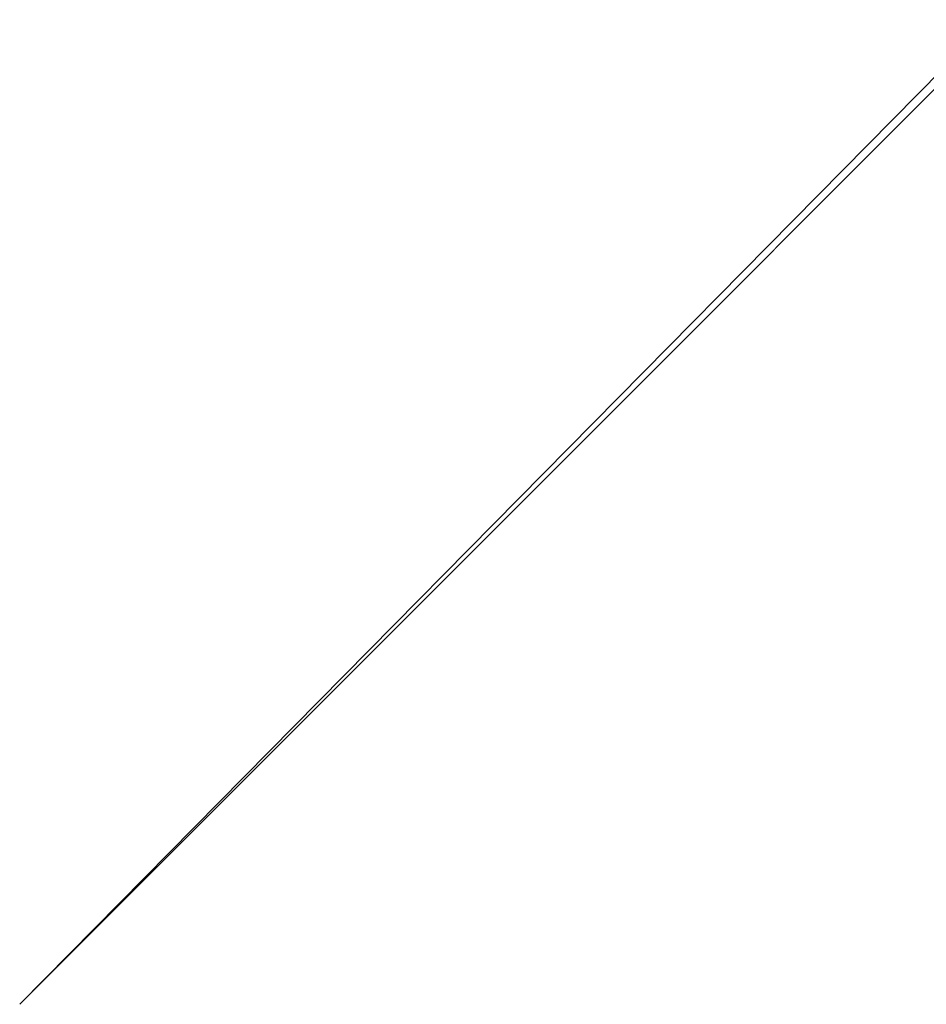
# Model space of a CAD drawing. Header units: inches. Extents: x 9 to 1809, y -164 to 1036.
# Tile 29 of 256: x 140.64 to 149.44, y -53.28 to -43.72. Entities that reach past the tile are written whole.
import ezdxf

# ---------------------------------------------------------------- set-up
doc = ezdxf.new("R2010")
doc.units = ezdxf.units.IN
doc.header["$MEASUREMENT"] = 0
doc.layers.get('0').update_dxf_attribs({"true_color": 0x1c1cb1})

msp = doc.modelspace()

# ---------------------------------------------------------------- meshes
at = {"color": 213, "true_color": 0xe158c7}
mesh = msp.add_polyface(dxfattribs=at)
corners = [(228.5385, 34.621, 881.6263), (140.6377, -53.2796, 176.6264), (228.5693, 35.807, 881.6263), (190.1225, 30.9613, 881.6265), (227.0703, 35.1803, 881.6263), (227.0033, 34.025, 881.6263), (226.9315, 32.7871, 881.6263), (226.7183, 31.6539, 881.6263), (226.4873, 30.4267, 881.6263), (211.4502, 16.4286, 881.6263), (210.3692, 16.3053, 881.6263), (226.1329, 29.3342, 881.6263), (225.745, 28.1383, 881.6263), (225.2568, 27.1038, 881.6263), (224.7168, 25.9593, 881.6263), (224.1044, 24.9996, 881.6263), (223.4197, 23.9261, 881.6263), (222.6946, 23.0555, 881.6263), (221.8752, 22.0719, 881.6263), (221.0505, 21.3043, 881.6263), (220.1086, 20.4274, 881.6263), (219.1991, 19.7741, 881.6263), (218.1492, 19.0197, 881.6263), (209.0665, 16.1565, 881.6263), (207.9871, 16.1725, 881.6263), (217.1709, 18.4902, 881.6263), (216.0293, 17.8722, 881.6263), (214.9991, 17.4738, 881.6263), (213.784, 17.0038, 881.6263), (212.7194, 16.7414, 881.6263), (206.6723, 16.1917, 881.6263), (195.1713, 21.5203, 881.6263), (205.6122, 16.345, 881.6263), (204.3071, 16.5337, 881.6263), (203.2835, 16.8202, 881.6263), (202.0098, 17.1767, 881.6263), (201.0393, 17.5904, 881.6263), (199.8185, 18.1105, 881.6263), (198.9164, 18.6425, 881.6263), (283.4274, 99.7771, 881.6262), (283.4274, -30.223, 889.6264), (283.4274, -30.223, 881.6262), (208.4101, 14.6242, 881.6263), (273.4274, -40.223, 881.6262), (207.3449, 14.6746, 881.6263), (227.8181, 29.7194, 881.6263), (228.1332, 30.8484, 881.6263), (228.3291, 32.1504, 881.6263), (228.5046, 33.3166, 881.6263), (209.8216, 14.732, 881.6263), (210.896, 14.8139, 881.6263), (212.2773, 15.0931, 881.6263), (213.3443, 15.3085, 881.6263), (214.6745, 15.7524, 881.6263), (215.7176, 16.1004, 881.6263), (225.9263, 25.123, 881.6263), (226.4981, 26.1288, 881.6263), (227.013, 27.3649, 881.6263), (227.461, 28.4403, 881.6263), (216.977, 16.7001, 881.6263), (217.9794, 17.1777, 881.6263), (219.1499, 17.922, 881.6263), (223.7634, 21.9354, 881.6263), (224.5743, 23.0273, 881.6263), (225.2592, 23.9494, 881.6263), (220.0954, 18.5234, 881.6263), (221.1603, 19.3993, 881.6263), (274.9918, -40.1, 881.6263), (222.0333, 20.1175, 881.6263), (222.9776, 21.1098, 881.6264), (279.3052, -38.3132, 881.6263)]
mesh.append_faces([[corners[k] for k in face] for face in [(0, 1, 2), (3, 4, 5), (5, 6, 3), (3, 6, 7), (3, 7, 8), (9, 10, 3), (8, 11, 3), (3, 11, 12), (3, 12, 13), (13, 14, 3), (3, 14, 15), (3, 15, 16), (16, 17, 3), (3, 17, 18), (3, 18, 19), (19, 20, 3), (3, 20, 21), (3, 21, 22), (10, 23, 3), (3, 23, 24), (22, 25, 3), (3, 25, 26), (3, 26, 27), (27, 28, 3), (3, 28, 29), (3, 29, 9), (24, 30, 31), (31, 30, 32), (31, 32, 33), (33, 34, 31), (31, 34, 35), (31, 35, 36), (36, 37, 38), (39, 40, 41), (42, 43, 44), (45, 46, 41), (46, 47, 41), (41, 47, 48), (41, 48, 0), (42, 49, 43), (43, 49, 50), (43, 50, 51), (51, 52, 43), (43, 52, 53), (43, 53, 54), (55, 56, 41), (56, 57, 41), (41, 57, 58), (41, 58, 45), (54, 59, 43), (43, 59, 60), (43, 60, 61), (62, 63, 41), (41, 63, 64), (41, 64, 55), (61, 65, 43), (43, 65, 66), (67, 66, 68), (69, 70, 68), (62, 41, 69)]], dxfattribs={"color": 213})

doc.saveas('drawing.dxf')
